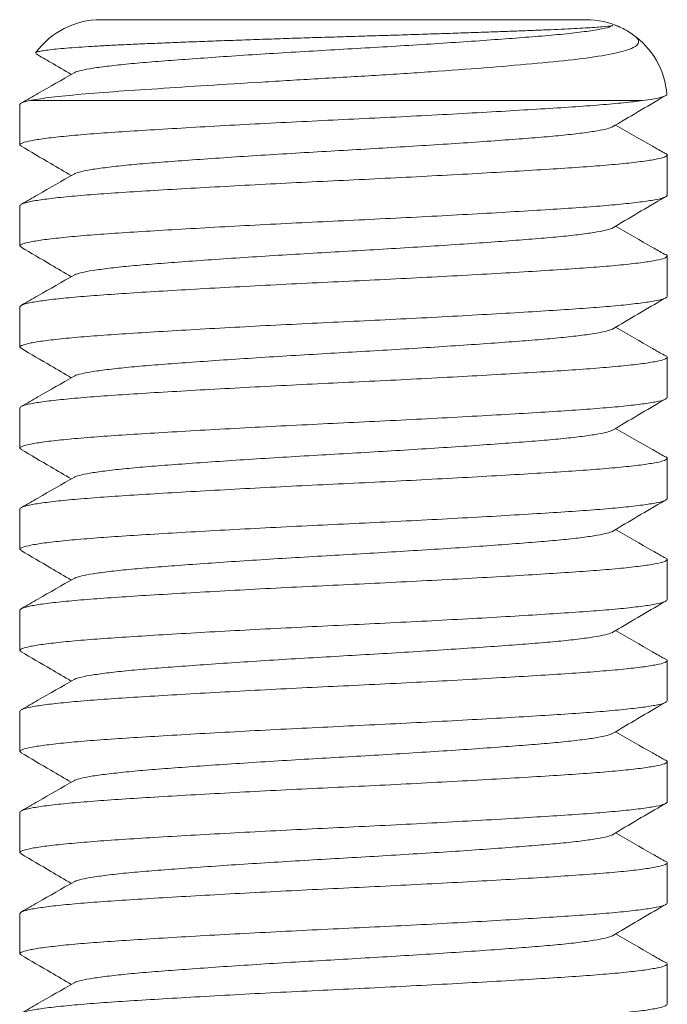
# Model space of a CAD drawing. Header units: millimetres. Extents: x 0 to 420, y 0 to 297.
# Tile 2 of 4: x 162 to 178, y 125 to 149. Entities that reach past the tile are written whole.
import ezdxf

# ---------------------------------------------------------------- set-up
doc = ezdxf.new("R2010")
doc.units = ezdxf.units.MM

msp = doc.modelspace()

# ---------------------------------------------------------------- linework, layer by layer
at = {"color": 7, "linetype": 'Continuous', "lineweight": 15}
for p, q in [((163.775, 148.917), (175.775, 148.917)), ((176.408, 148.758), (176.429, 148.77)), ((161.775, 146.82), (161.775, 145.823)), ((177.171, 146.917), (162.018, 146.917)), ((177.775, 144.573), (177.775, 145.57)), ((161.775, 144.32), (161.775, 143.323)), ((177.775, 142.073), (177.775, 143.07)), ((161.775, 141.82), (161.775, 140.823)), ((177.775, 139.573), (177.775, 140.57)), ((161.775, 139.32), (161.775, 138.323)), ((177.775, 137.073), (177.775, 138.07)), ((161.775, 136.82), (161.775, 135.823)), ((177.775, 134.573), (177.775, 135.57)), ((161.775, 134.32), (161.775, 133.323)), ((177.775, 132.073), (177.775, 133.07)), ((161.775, 131.82), (161.775, 130.823)), ((177.775, 129.573), (177.775, 130.57)), ((161.775, 129.32), (161.775, 128.323)), ((177.775, 127.073), (177.775, 128.07)), ((161.775, 126.82), (161.775, 125.823)), ((177.775, 124.573), (177.775, 125.57))]:
    msp.add_line(p, q, dxfattribs=at)
for centre, start, end in [((163.775, 146.917), 90, 143.7828), ((175.775, 146.917), 65.4111, 90), ((175.775, 146.917), 55.2248, 65.4111), ((175.775, 146.917), 4.3814, 55.2248)]:
    msp.add_arc(centre, 2, start, end, dxfattribs=at)
for points, knots in [([(176.425, 148.778), (176.418, 148.775), (176.394, 148.763), (176.227, 148.746), (175.994, 148.727), (175.762, 148.712), (175.486, 148.697), (175.169, 148.682), (174.815, 148.667), (174.427, 148.651), (174.003, 148.636), (173.544, 148.619), (173.058, 148.602), (172.543, 148.584), (172.002, 148.566), (171.44, 148.548), (170.869, 148.53), (170.285, 148.512), (169.69, 148.494), (169.092, 148.476), (168.5, 148.457), (167.912, 148.437), (167.33, 148.417), (166.758, 148.397), (166.207, 148.376), (165.673, 148.356), (165.162, 148.335), (164.682, 148.315), (164.241, 148.295), (163.835, 148.274), (163.465, 148.253), (163.134, 148.231), (162.849, 148.208), (162.608, 148.185), (162.415, 148.162), (162.275, 148.139), (162.187, 148.118), (162.171, 148.104), (162.163, 148.098)], [0, 0, 0, 0, 0.0196598, 0.0669303, 0.0926857, 0.1184412, 0.1449414, 0.1714418, 0.1972591, 0.223078, 0.249602, 0.2761259, 0.3027237, 0.3293215, 0.3566719, 0.3840223, 0.4109587, 0.4378952, 0.4656022, 0.4933106, 0.5205516, 0.5477925, 0.5757876, 0.6037828, 0.6316544, 0.659526, 0.6882057, 0.7168855, 0.7447836, 0.7726823, 0.8013506, 0.8300189, 0.8586053, 0.8871918, 0.9166047, 0.9460177, 0.9746718, 1, 1, 1, 1]), ([(176.391, 148.758), (176.377, 148.75), (176.327, 148.723), (176.092, 148.675), (175.695, 148.614), (175.165, 148.555), (174.551, 148.502), (173.871, 148.45), (173.141, 148.397), (172.346, 148.343), (171.507, 148.29), (170.645, 148.237), (169.775, 148.187), (168.906, 148.137), (168.044, 148.085), (167.204, 148.031), (166.41, 147.977), (165.68, 147.924), (165.025, 147.875), (164.45, 147.825), (163.961, 147.772), (163.567, 147.718), (163.29, 147.665), (163.143, 147.625), (163.124, 147.605), (163.12, 147.601)], [0, 0, 0, 0, 0.020447, 0.071224, 0.122173, 0.172739, 0.222392, 0.266872, 0.31213, 0.357787, 0.403444, 0.448702, 0.493182, 0.537663, 0.58292, 0.628577, 0.674234, 0.719492, 0.763972, 0.808453, 0.853711, 0.899368, 0.945025, 0.990282, 1, 1, 1, 1]), ([(162.018, 146.917), (162.135, 146.942), (162.291, 146.966), (162.681, 147.015), (162.915, 147.04), (163.457, 147.089), (163.759, 147.114), (164.424, 147.161), (164.791, 147.186), (165.571, 147.238), (165.981, 147.265), (166.839, 147.319), (167.292, 147.347), (168.211, 147.402), (168.676, 147.43), (169.617, 147.485), (170.098, 147.512), (171.035, 147.57), (171.494, 147.599), (172.396, 147.662), (172.839, 147.694), (173.669, 147.76), (174.061, 147.793), (174.8, 147.861), (175.142, 147.894), (175.75, 147.964), (176.018, 148.002), (176.478, 148.083), (176.663, 148.126), (176.937, 148.22), (177.028, 148.27), (177.075, 148.358), (177.076, 148.389), (177.047, 148.443), (177.033, 148.462), (176.989, 148.505), (176.962, 148.529), (176.916, 148.56)], [0, 0, 0, 0, 0.0625, 0.0625, 0.125, 0.125, 0.1875, 0.1875, 0.25, 0.25, 0.3125, 0.3125, 0.375, 0.375, 0.4375, 0.4375, 0.5, 0.5, 0.5625, 0.5625, 0.625, 0.625, 0.6875, 0.6875, 0.75, 0.75, 0.8125, 0.8125, 0.875, 0.875, 0.9375, 0.9375, 0.96875, 0.96875, 0.984375, 0.984375, 1, 1, 1, 1]), ([(162.174, 148.073), (162.295, 148.002), (162.585, 147.832), (162.875, 147.662), (163.044, 147.563)], [0, 0, 0, 0, 0.417667, 1, 1, 1, 1]), ([(163.111, 147.601), (162.814, 147.431), (162.382, 147.183), (161.949, 146.936), (161.814, 146.859)], [0, 0, 0, 0, 0.686857, 1, 1, 1, 1]), ([(177.762, 147.07), (177.765, 147.065), (177.771, 147.05), (177.72, 147.024), (177.606, 146.99), (177.429, 146.954), (177.257, 146.93), (177.171, 146.917)], [0, 0, 0, 0, 0.091552, 0.314998, 0.538445, 0.769222, 1, 1, 1, 1]), ([(177.171, 146.917), (177.024, 146.899), (176.729, 146.863), (176.136, 146.81), (175.449, 146.761), (174.666, 146.711), (173.795, 146.658), (172.846, 146.604), (171.843, 146.55), (170.814, 146.498), (169.775, 146.448), (168.737, 146.398), (167.708, 146.346), (166.705, 146.292), (165.756, 146.238), (164.884, 146.185), (164.103, 146.136), (163.416, 146.086), (162.832, 146.033), (162.363, 145.979), (162.022, 145.925), (161.824, 145.873), (161.75, 145.829), (161.799, 145.802), (161.818, 145.791)], [0, 0, 0, 0, 0.046938, 0.093468, 0.139199, 0.184743, 0.231083, 0.277829, 0.324576, 0.370915, 0.41646, 0.462005, 0.508344, 0.555091, 0.601838, 0.648177, 0.693722, 0.739266, 0.785605, 0.832352, 0.879099, 0.925438, 0.970983, 1, 1, 1, 1]), ([(176.408, 146.258), (176.624, 146.385), (177.056, 146.64), (177.489, 146.895), (177.705, 147.022)], [0, 0, 0, 0, 0.499968, 1, 1, 1, 1]), ([(177.702, 145.623), (177.607, 145.678), (177.206, 145.908), (176.807, 146.137), (176.501, 146.313)], [0, 0, 0, 0, 0.237026, 1, 1, 1, 1]), ([(176.404, 146.258), (176.359, 146.242), (176.265, 146.208), (175.981, 146.156), (175.59, 146.102), (175.1, 146.049), (174.525, 146), (173.871, 145.95), (173.141, 145.897), (172.346, 145.843), (171.507, 145.79), (170.645, 145.737), (169.775, 145.687), (168.906, 145.637), (168.044, 145.585), (167.204, 145.531), (166.41, 145.477), (165.68, 145.424), (165.025, 145.375), (164.45, 145.325), (163.961, 145.272), (163.567, 145.218), (163.29, 145.165), (163.143, 145.125), (163.124, 145.105), (163.12, 145.101)], [0, 0, 0, 0, 0.04143, 0.087082, 0.132735, 0.177989, 0.222465, 0.266941, 0.312195, 0.357847, 0.4035, 0.448754, 0.49323, 0.537706, 0.58296, 0.628612, 0.674265, 0.719518, 0.763995, 0.808471, 0.853724, 0.899377, 0.94503, 0.990283, 1, 1, 1, 1]), ([(161.775, 144.32), (161.788, 144.337), (161.814, 144.37), (162.025, 144.423), (162.362, 144.477), (162.832, 144.531), (163.416, 144.583), (164.103, 144.633), (164.884, 144.683), (165.756, 144.735), (166.705, 144.789), (167.708, 144.843), (168.737, 144.896), (169.775, 144.945), (170.814, 144.995), (171.843, 145.048), (172.846, 145.102), (173.795, 145.156), (174.666, 145.208), (175.448, 145.258), (176.135, 145.308), (176.719, 145.36), (177.188, 145.414), (177.527, 145.468), (177.733, 145.521), (177.788, 145.571), (177.774, 145.604), (177.704, 145.622), (177.701, 145.622)], [0, 0, 0, 0, 0.0393862, 0.0794595, 0.1198853, 0.1603112, 0.2003844, 0.2397706, 0.2791568, 0.3192301, 0.3596559, 0.4000818, 0.440155, 0.4795413, 0.5189275, 0.5590007, 0.5994266, 0.6398524, 0.6799257, 0.7193119, 0.7586981, 0.7987713, 0.8391972, 0.8796231, 0.9196963, 0.9590825, 0.9984687, 1, 1, 1, 1]), ([(161.802, 145.792), (162.047, 145.648), (162.461, 145.405), (162.875, 145.162), (163.044, 145.063)], [0, 0, 0, 0, 0.591965, 1, 1, 1, 1]), ([(163.111, 145.101), (162.814, 144.931), (162.382, 144.684), (161.95, 144.437), (161.816, 144.36)], [0, 0, 0, 0, 0.687757, 1, 1, 1, 1]), ([(177.775, 144.573), (177.763, 144.557), (177.737, 144.523), (177.526, 144.471), (177.188, 144.417), (176.719, 144.363), (176.135, 144.31), (175.448, 144.261), (174.666, 144.211), (173.795, 144.158), (172.846, 144.104), (171.843, 144.05), (170.814, 143.998), (169.775, 143.948), (168.737, 143.898), (167.708, 143.846), (166.705, 143.792), (165.756, 143.738), (164.884, 143.685), (164.103, 143.636), (163.416, 143.586), (162.832, 143.533), (162.363, 143.479), (162.022, 143.425), (161.824, 143.373), (161.75, 143.329), (161.799, 143.302), (161.818, 143.291)], [0, 0, 0, 0, 0.040019, 0.080737, 0.121813, 0.162889, 0.203606, 0.243626, 0.283645, 0.324363, 0.365439, 0.406515, 0.447232, 0.487252, 0.527271, 0.567989, 0.609064, 0.65014, 0.690858, 0.730877, 0.770897, 0.811614, 0.85269, 0.893766, 0.934484, 0.974503, 1, 1, 1, 1]), ([(176.408, 143.758), (176.624, 143.885), (177.056, 144.14), (177.489, 144.395), (177.705, 144.522)], [0, 0, 0, 0, 0.499968, 1, 1, 1, 1]), ([(176.404, 143.758), (176.359, 143.742), (176.265, 143.708), (175.981, 143.656), (175.59, 143.602), (175.1, 143.549), (174.525, 143.5), (173.871, 143.45), (173.141, 143.397), (172.346, 143.343), (171.507, 143.29), (170.645, 143.237), (169.775, 143.187), (168.906, 143.137), (168.044, 143.085), (167.204, 143.031), (166.41, 142.977), (165.68, 142.924), (165.025, 142.875), (164.45, 142.825), (163.961, 142.772), (163.567, 142.718), (163.29, 142.665), (163.143, 142.625), (163.124, 142.605), (163.12, 142.601)], [0, 0, 0, 0, 0.04143, 0.087082, 0.132735, 0.177989, 0.222465, 0.266941, 0.312195, 0.357847, 0.4035, 0.448754, 0.49323, 0.537706, 0.58296, 0.628612, 0.674265, 0.719518, 0.763995, 0.808471, 0.853724, 0.899377, 0.94503, 0.990283, 1, 1, 1, 1]), ([(177.702, 143.123), (177.607, 143.178), (177.206, 143.408), (176.807, 143.637), (176.501, 143.813)], [0, 0, 0, 0, 0.237026, 1, 1, 1, 1]), ([(161.802, 143.292), (162.047, 143.148), (162.461, 142.905), (162.875, 142.662), (163.044, 142.563)], [0, 0, 0, 0, 0.5919651, 1, 1, 1, 1]), ([(161.775, 141.82), (161.788, 141.837), (161.814, 141.87), (162.025, 141.923), (162.362, 141.977), (162.832, 142.031), (163.416, 142.083), (164.103, 142.133), (164.884, 142.183), (165.756, 142.235), (166.705, 142.289), (167.708, 142.343), (168.737, 142.396), (169.775, 142.445), (170.814, 142.495), (171.843, 142.548), (172.846, 142.602), (173.795, 142.656), (174.666, 142.708), (175.448, 142.758), (176.135, 142.808), (176.719, 142.86), (177.188, 142.914), (177.527, 142.968), (177.733, 143.021), (177.788, 143.071), (177.774, 143.104), (177.704, 143.122), (177.701, 143.122)], [0, 0, 0, 0, 0.039386, 0.079459, 0.119885, 0.160311, 0.200384, 0.239771, 0.279157, 0.31923, 0.359656, 0.400082, 0.440155, 0.479541, 0.518927, 0.559001, 0.599427, 0.639852, 0.679926, 0.719312, 0.758698, 0.798771, 0.839197, 0.879623, 0.919696, 0.959083, 0.998469, 1, 1, 1, 1]), ([(163.111, 142.601), (162.814, 142.431), (162.382, 142.184), (161.95, 141.937), (161.816, 141.86)], [0, 0, 0, 0, 0.687757, 1, 1, 1, 1]), ([(177.775, 142.073), (177.763, 142.057), (177.737, 142.023), (177.526, 141.971), (177.188, 141.917), (176.719, 141.863), (176.135, 141.81), (175.448, 141.761), (174.666, 141.711), (173.795, 141.658), (172.846, 141.604), (171.843, 141.55), (170.814, 141.498), (169.775, 141.448), (168.737, 141.398), (167.708, 141.346), (166.705, 141.292), (165.756, 141.238), (164.884, 141.185), (164.103, 141.136), (163.416, 141.086), (162.832, 141.033), (162.363, 140.979), (162.022, 140.925), (161.824, 140.873), (161.75, 140.829), (161.799, 140.802), (161.818, 140.791)], [0, 0, 0, 0, 0.040019, 0.080737, 0.121813, 0.162889, 0.203606, 0.243626, 0.283645, 0.324363, 0.365439, 0.406515, 0.447232, 0.487252, 0.527271, 0.567989, 0.609064, 0.65014, 0.690858, 0.730877, 0.770897, 0.811614, 0.85269, 0.893766, 0.934484, 0.974503, 1, 1, 1, 1]), ([(176.408, 141.258), (176.624, 141.385), (177.056, 141.64), (177.489, 141.895), (177.705, 142.022)], [0, 0, 0, 0, 0.499968, 1, 1, 1, 1]), ([(176.404, 141.258), (176.359, 141.242), (176.265, 141.208), (175.981, 141.156), (175.59, 141.102), (175.1, 141.049), (174.525, 141), (173.871, 140.95), (173.141, 140.897), (172.346, 140.843), (171.507, 140.79), (170.645, 140.737), (169.775, 140.687), (168.906, 140.637), (168.044, 140.585), (167.204, 140.531), (166.41, 140.477), (165.68, 140.424), (165.025, 140.375), (164.45, 140.325), (163.961, 140.272), (163.567, 140.218), (163.29, 140.165), (163.143, 140.125), (163.124, 140.105), (163.12, 140.101)], [0, 0, 0, 0, 0.04143, 0.087082, 0.132735, 0.177989, 0.222465, 0.266941, 0.312195, 0.357847, 0.4035, 0.448754, 0.49323, 0.537706, 0.58296, 0.628612, 0.674265, 0.719518, 0.763995, 0.808471, 0.853724, 0.899377, 0.94503, 0.990283, 1, 1, 1, 1]), ([(177.702, 140.623), (177.607, 140.678), (177.206, 140.908), (176.807, 141.137), (176.501, 141.313)], [0, 0, 0, 0, 0.237026, 1, 1, 1, 1]), ([(161.802, 140.792), (162.047, 140.648), (162.461, 140.405), (162.875, 140.162), (163.044, 140.063)], [0, 0, 0, 0, 0.591965, 1, 1, 1, 1]), ([(161.775, 139.32), (161.788, 139.337), (161.814, 139.37), (162.025, 139.423), (162.362, 139.477), (162.832, 139.531), (163.416, 139.583), (164.103, 139.633), (164.884, 139.683), (165.756, 139.735), (166.705, 139.789), (167.708, 139.843), (168.737, 139.896), (169.775, 139.945), (170.814, 139.995), (171.843, 140.048), (172.846, 140.102), (173.795, 140.156), (174.666, 140.208), (175.448, 140.258), (176.135, 140.308), (176.719, 140.36), (177.188, 140.414), (177.527, 140.468), (177.733, 140.521), (177.788, 140.571), (177.774, 140.604), (177.704, 140.622), (177.701, 140.622)], [0, 0, 0, 0, 0.039386, 0.079459, 0.119885, 0.160311, 0.200384, 0.239771, 0.279157, 0.31923, 0.359656, 0.400082, 0.440155, 0.479541, 0.518927, 0.559001, 0.599427, 0.639852, 0.679926, 0.719312, 0.758698, 0.798771, 0.839197, 0.879623, 0.919696, 0.959083, 0.998469, 1, 1, 1, 1]), ([(163.111, 140.101), (162.814, 139.931), (162.382, 139.684), (161.95, 139.437), (161.816, 139.36)], [0, 0, 0, 0, 0.687757, 1, 1, 1, 1]), ([(177.775, 139.573), (177.763, 139.557), (177.737, 139.523), (177.526, 139.471), (177.188, 139.417), (176.719, 139.363), (176.135, 139.31), (175.448, 139.261), (174.666, 139.211), (173.795, 139.158), (172.846, 139.104), (171.843, 139.05), (170.814, 138.998), (169.775, 138.948), (168.737, 138.898), (167.708, 138.846), (166.705, 138.792), (165.756, 138.738), (164.884, 138.685), (164.103, 138.636), (163.416, 138.586), (162.832, 138.533), (162.363, 138.479), (162.022, 138.425), (161.824, 138.373), (161.75, 138.329), (161.799, 138.302), (161.818, 138.291)], [0, 0, 0, 0, 0.0400195, 0.080737, 0.1218129, 0.1628887, 0.2036063, 0.2436258, 0.2836453, 0.3243628, 0.3654387, 0.4065145, 0.4472321, 0.4872516, 0.527271, 0.5679886, 0.6090644, 0.6501403, 0.6908578, 0.7308773, 0.7708968, 0.8116144, 0.8526902, 0.8937661, 0.9344836, 0.9745031, 1, 1, 1, 1]), ([(176.408, 138.758), (176.624, 138.885), (177.056, 139.14), (177.489, 139.395), (177.705, 139.522)], [0, 0, 0, 0, 0.499968, 1, 1, 1, 1]), ([(177.702, 138.123), (177.607, 138.178), (177.206, 138.408), (176.807, 138.637), (176.501, 138.813)], [0, 0, 0, 0, 0.2370257, 1, 1, 1, 1]), ([(176.404, 138.758), (176.359, 138.742), (176.265, 138.708), (175.981, 138.656), (175.59, 138.602), (175.1, 138.549), (174.525, 138.5), (173.871, 138.45), (173.141, 138.397), (172.346, 138.343), (171.507, 138.29), (170.645, 138.237), (169.775, 138.187), (168.906, 138.137), (168.044, 138.085), (167.204, 138.031), (166.41, 137.977), (165.68, 137.924), (165.025, 137.875), (164.45, 137.825), (163.961, 137.772), (163.567, 137.718), (163.29, 137.665), (163.143, 137.625), (163.124, 137.605), (163.12, 137.601)], [0, 0, 0, 0, 0.04143, 0.087082, 0.132735, 0.177989, 0.222465, 0.266941, 0.312195, 0.357847, 0.4035, 0.448754, 0.49323, 0.537706, 0.58296, 0.628612, 0.674265, 0.719518, 0.763995, 0.808471, 0.853724, 0.899377, 0.94503, 0.990283, 1, 1, 1, 1]), ([(161.802, 138.292), (162.047, 138.148), (162.461, 137.905), (162.875, 137.662), (163.044, 137.563)], [0, 0, 0, 0, 0.591965, 1, 1, 1, 1]), ([(161.775, 136.82), (161.788, 136.837), (161.814, 136.87), (162.025, 136.923), (162.362, 136.977), (162.832, 137.031), (163.416, 137.083), (164.103, 137.133), (164.884, 137.183), (165.756, 137.235), (166.705, 137.289), (167.708, 137.343), (168.737, 137.396), (169.775, 137.445), (170.814, 137.495), (171.843, 137.548), (172.846, 137.602), (173.795, 137.656), (174.666, 137.708), (175.448, 137.758), (176.135, 137.808), (176.719, 137.86), (177.188, 137.914), (177.527, 137.968), (177.733, 138.021), (177.788, 138.071), (177.774, 138.104), (177.704, 138.122), (177.701, 138.122)], [0, 0, 0, 0, 0.039386, 0.079459, 0.119885, 0.160311, 0.200384, 0.239771, 0.279157, 0.31923, 0.359656, 0.400082, 0.440155, 0.479541, 0.518927, 0.559001, 0.599427, 0.639852, 0.679926, 0.719312, 0.758698, 0.798771, 0.839197, 0.879623, 0.919696, 0.959083, 0.998469, 1, 1, 1, 1]), ([(163.111, 137.601), (162.814, 137.431), (162.382, 137.184), (161.95, 136.937), (161.816, 136.86)], [0, 0, 0, 0, 0.687757, 1, 1, 1, 1]), ([(177.775, 137.073), (177.763, 137.057), (177.737, 137.023), (177.526, 136.971), (177.188, 136.917), (176.719, 136.863), (176.135, 136.81), (175.448, 136.761), (174.666, 136.711), (173.795, 136.658), (172.846, 136.604), (171.843, 136.55), (170.814, 136.498), (169.775, 136.448), (168.737, 136.398), (167.708, 136.346), (166.705, 136.292), (165.756, 136.238), (164.884, 136.185), (164.103, 136.136), (163.416, 136.086), (162.832, 136.033), (162.363, 135.979), (162.022, 135.925), (161.824, 135.873), (161.75, 135.829), (161.799, 135.802), (161.818, 135.791)], [0, 0, 0, 0, 0.0400195, 0.080737, 0.1218129, 0.1628887, 0.2036063, 0.2436258, 0.2836453, 0.3243628, 0.3654387, 0.4065145, 0.4472321, 0.4872516, 0.527271, 0.5679886, 0.6090644, 0.6501403, 0.6908578, 0.7308773, 0.7708968, 0.8116144, 0.8526902, 0.8937661, 0.9344836, 0.9745031, 1, 1, 1, 1]), ([(176.408, 136.258), (176.624, 136.385), (177.056, 136.64), (177.489, 136.895), (177.705, 137.022)], [0, 0, 0, 0, 0.4999677, 1, 1, 1, 1]), ([(176.404, 136.258), (176.359, 136.242), (176.265, 136.208), (175.981, 136.156), (175.59, 136.102), (175.1, 136.049), (174.525, 136), (173.871, 135.95), (173.141, 135.897), (172.346, 135.843), (171.507, 135.79), (170.645, 135.737), (169.775, 135.687), (168.906, 135.637), (168.044, 135.585), (167.204, 135.531), (166.41, 135.477), (165.68, 135.424), (165.025, 135.375), (164.45, 135.325), (163.961, 135.272), (163.567, 135.218), (163.29, 135.165), (163.143, 135.125), (163.124, 135.105), (163.12, 135.101)], [0, 0, 0, 0, 0.04143, 0.087082, 0.132735, 0.177989, 0.222465, 0.266941, 0.312195, 0.357847, 0.4035, 0.448754, 0.49323, 0.537706, 0.58296, 0.628612, 0.674265, 0.719518, 0.763995, 0.808471, 0.853724, 0.899377, 0.94503, 0.990283, 1, 1, 1, 1]), ([(177.702, 135.623), (177.607, 135.678), (177.206, 135.908), (176.807, 136.137), (176.501, 136.313)], [0, 0, 0, 0, 0.2370257, 1, 1, 1, 1]), ([(161.775, 134.32), (161.788, 134.337), (161.814, 134.37), (162.025, 134.423), (162.362, 134.477), (162.832, 134.531), (163.416, 134.583), (164.103, 134.633), (164.884, 134.683), (165.756, 134.735), (166.705, 134.789), (167.708, 134.843), (168.737, 134.896), (169.775, 134.945), (170.814, 134.995), (171.843, 135.048), (172.846, 135.102), (173.795, 135.156), (174.666, 135.208), (175.448, 135.258), (176.135, 135.308), (176.719, 135.36), (177.188, 135.414), (177.527, 135.468), (177.733, 135.521), (177.788, 135.571), (177.774, 135.604), (177.704, 135.622), (177.701, 135.622)], [0, 0, 0, 0, 0.039386, 0.079459, 0.119885, 0.160311, 0.200384, 0.239771, 0.279157, 0.31923, 0.359656, 0.400082, 0.440155, 0.479541, 0.518927, 0.559001, 0.599427, 0.639852, 0.679926, 0.719312, 0.758698, 0.798771, 0.839197, 0.879623, 0.919696, 0.959083, 0.998469, 1, 1, 1, 1]), ([(161.802, 135.792), (162.047, 135.648), (162.461, 135.405), (162.875, 135.162), (163.044, 135.063)], [0, 0, 0, 0, 0.591965, 1, 1, 1, 1]), ([(163.111, 135.101), (162.814, 134.931), (162.382, 134.684), (161.95, 134.437), (161.816, 134.36)], [0, 0, 0, 0, 0.687757, 1, 1, 1, 1]), ([(177.775, 134.573), (177.763, 134.557), (177.737, 134.523), (177.526, 134.471), (177.188, 134.417), (176.719, 134.363), (176.135, 134.31), (175.448, 134.261), (174.666, 134.211), (173.795, 134.158), (172.846, 134.104), (171.843, 134.05), (170.814, 133.998), (169.775, 133.948), (168.737, 133.898), (167.708, 133.846), (166.705, 133.792), (165.756, 133.738), (164.884, 133.685), (164.103, 133.636), (163.416, 133.586), (162.832, 133.533), (162.363, 133.479), (162.022, 133.425), (161.824, 133.373), (161.75, 133.329), (161.799, 133.302), (161.818, 133.291)], [0, 0, 0, 0, 0.0400195, 0.080737, 0.1218129, 0.1628887, 0.2036063, 0.2436258, 0.2836453, 0.3243628, 0.3654387, 0.4065145, 0.4472321, 0.4872516, 0.527271, 0.5679886, 0.6090644, 0.6501403, 0.6908578, 0.7308773, 0.7708968, 0.8116144, 0.8526902, 0.8937661, 0.9344836, 0.9745031, 1, 1, 1, 1]), ([(176.408, 133.758), (176.624, 133.885), (177.056, 134.14), (177.489, 134.395), (177.705, 134.522)], [0, 0, 0, 0, 0.499968, 1, 1, 1, 1]), ([(176.404, 133.758), (176.359, 133.742), (176.265, 133.708), (175.981, 133.656), (175.59, 133.602), (175.1, 133.549), (174.525, 133.5), (173.871, 133.45), (173.141, 133.397), (172.346, 133.343), (171.507, 133.29), (170.645, 133.237), (169.775, 133.187), (168.906, 133.137), (168.044, 133.085), (167.204, 133.031), (166.41, 132.977), (165.68, 132.924), (165.025, 132.875), (164.45, 132.825), (163.961, 132.772), (163.567, 132.718), (163.29, 132.665), (163.143, 132.625), (163.124, 132.605), (163.12, 132.601)], [0, 0, 0, 0, 0.04143, 0.087082, 0.132735, 0.177989, 0.222465, 0.266941, 0.312195, 0.357847, 0.4035, 0.448754, 0.49323, 0.537706, 0.58296, 0.628612, 0.674265, 0.719518, 0.763995, 0.808471, 0.853724, 0.899377, 0.94503, 0.990283, 1, 1, 1, 1]), ([(177.702, 133.123), (177.607, 133.178), (177.206, 133.408), (176.807, 133.637), (176.501, 133.813)], [0, 0, 0, 0, 0.237026, 1, 1, 1, 1]), ([(161.802, 133.292), (162.047, 133.148), (162.461, 132.905), (162.875, 132.662), (163.044, 132.563)], [0, 0, 0, 0, 0.591965, 1, 1, 1, 1]), ([(161.775, 131.82), (161.788, 131.837), (161.814, 131.87), (162.025, 131.923), (162.362, 131.977), (162.832, 132.031), (163.416, 132.083), (164.103, 132.133), (164.884, 132.183), (165.756, 132.235), (166.705, 132.289), (167.708, 132.343), (168.737, 132.396), (169.775, 132.445), (170.814, 132.495), (171.843, 132.548), (172.846, 132.602), (173.795, 132.656), (174.666, 132.708), (175.448, 132.758), (176.135, 132.808), (176.719, 132.86), (177.188, 132.914), (177.527, 132.968), (177.733, 133.021), (177.788, 133.071), (177.774, 133.104), (177.704, 133.122), (177.701, 133.122)], [0, 0, 0, 0, 0.0393862, 0.0794595, 0.1198853, 0.1603112, 0.2003844, 0.2397706, 0.2791568, 0.3192301, 0.3596559, 0.4000818, 0.440155, 0.4795413, 0.5189275, 0.5590007, 0.5994266, 0.6398524, 0.6799257, 0.7193119, 0.7586981, 0.7987713, 0.8391972, 0.8796231, 0.9196963, 0.9590825, 0.9984687, 1, 1, 1, 1]), ([(163.111, 132.601), (162.814, 132.431), (162.382, 132.184), (161.95, 131.937), (161.816, 131.86)], [0, 0, 0, 0, 0.687757, 1, 1, 1, 1]), ([(177.775, 132.073), (177.763, 132.057), (177.737, 132.023), (177.526, 131.971), (177.188, 131.917), (176.719, 131.863), (176.135, 131.81), (175.448, 131.761), (174.666, 131.711), (173.795, 131.658), (172.846, 131.604), (171.843, 131.55), (170.814, 131.498), (169.775, 131.448), (168.737, 131.398), (167.708, 131.346), (166.705, 131.292), (165.756, 131.238), (164.884, 131.185), (164.103, 131.136), (163.416, 131.086), (162.832, 131.033), (162.363, 130.979), (162.022, 130.925), (161.824, 130.873), (161.75, 130.829), (161.799, 130.802), (161.818, 130.791)], [0, 0, 0, 0, 0.040019, 0.080737, 0.121813, 0.162889, 0.203606, 0.243626, 0.283645, 0.324363, 0.365439, 0.406515, 0.447232, 0.487252, 0.527271, 0.567989, 0.609064, 0.65014, 0.690858, 0.730877, 0.770897, 0.811614, 0.85269, 0.893766, 0.934484, 0.974503, 1, 1, 1, 1]), ([(176.408, 131.258), (176.624, 131.385), (177.056, 131.64), (177.489, 131.895), (177.705, 132.022)], [0, 0, 0, 0, 0.499968, 1, 1, 1, 1]), ([(176.404, 131.258), (176.359, 131.242), (176.265, 131.208), (175.981, 131.156), (175.59, 131.102), (175.1, 131.049), (174.525, 131), (173.871, 130.95), (173.141, 130.897), (172.346, 130.843), (171.507, 130.79), (170.645, 130.737), (169.775, 130.687), (168.906, 130.637), (168.044, 130.585), (167.204, 130.531), (166.41, 130.477), (165.68, 130.424), (165.025, 130.375), (164.45, 130.325), (163.961, 130.272), (163.567, 130.218), (163.29, 130.165), (163.143, 130.125), (163.124, 130.105), (163.12, 130.101)], [0, 0, 0, 0, 0.0414298, 0.0870824, 0.1327351, 0.1779887, 0.2224649, 0.266941, 0.3121946, 0.3578473, 0.4035, 0.4487536, 0.4932297, 0.5377059, 0.5829595, 0.6286122, 0.6742649, 0.7195185, 0.7639946, 0.8084708, 0.8537244, 0.8993771, 0.9450297, 0.9902833, 1, 1, 1, 1]), ([(177.702, 130.623), (177.607, 130.678), (177.206, 130.908), (176.807, 131.137), (176.501, 131.313)], [0, 0, 0, 0, 0.2370257, 1, 1, 1, 1]), ([(161.802, 130.792), (162.047, 130.648), (162.461, 130.405), (162.875, 130.162), (163.044, 130.063)], [0, 0, 0, 0, 0.591965, 1, 1, 1, 1]), ([(161.775, 129.32), (161.788, 129.337), (161.814, 129.37), (162.025, 129.423), (162.362, 129.477), (162.832, 129.531), (163.416, 129.583), (164.103, 129.633), (164.884, 129.683), (165.756, 129.735), (166.705, 129.789), (167.708, 129.843), (168.737, 129.896), (169.775, 129.945), (170.814, 129.995), (171.843, 130.048), (172.846, 130.102), (173.795, 130.156), (174.666, 130.208), (175.448, 130.258), (176.135, 130.308), (176.719, 130.36), (177.188, 130.414), (177.527, 130.468), (177.733, 130.521), (177.788, 130.571), (177.774, 130.604), (177.704, 130.622), (177.701, 130.622)], [0, 0, 0, 0, 0.0393862, 0.0794595, 0.1198853, 0.1603112, 0.2003844, 0.2397706, 0.2791568, 0.3192301, 0.3596559, 0.4000818, 0.440155, 0.4795413, 0.5189275, 0.5590007, 0.5994266, 0.6398524, 0.6799257, 0.7193119, 0.7586981, 0.7987713, 0.8391972, 0.8796231, 0.9196963, 0.9590825, 0.9984687, 1, 1, 1, 1]), ([(163.111, 130.101), (162.814, 129.931), (162.382, 129.684), (161.95, 129.437), (161.816, 129.36)], [0, 0, 0, 0, 0.687757, 1, 1, 1, 1]), ([(177.775, 129.573), (177.763, 129.557), (177.737, 129.523), (177.526, 129.471), (177.188, 129.417), (176.719, 129.363), (176.135, 129.31), (175.448, 129.261), (174.666, 129.211), (173.795, 129.158), (172.846, 129.104), (171.843, 129.05), (170.814, 128.998), (169.775, 128.948), (168.737, 128.898), (167.708, 128.846), (166.705, 128.792), (165.756, 128.738), (164.884, 128.685), (164.103, 128.636), (163.416, 128.586), (162.832, 128.533), (162.363, 128.479), (162.022, 128.425), (161.824, 128.373), (161.75, 128.329), (161.799, 128.302), (161.818, 128.291)], [0, 0, 0, 0, 0.0400195, 0.080737, 0.1218129, 0.1628887, 0.2036063, 0.2436258, 0.2836453, 0.3243628, 0.3654387, 0.4065145, 0.4472321, 0.4872516, 0.527271, 0.5679886, 0.6090644, 0.6501403, 0.6908578, 0.7308773, 0.7708968, 0.8116144, 0.8526902, 0.8937661, 0.9344836, 0.9745031, 1, 1, 1, 1]), ([(176.408, 128.758), (176.624, 128.885), (177.056, 129.14), (177.489, 129.395), (177.705, 129.522)], [0, 0, 0, 0, 0.499968, 1, 1, 1, 1]), ([(177.702, 128.123), (177.607, 128.178), (177.206, 128.408), (176.807, 128.637), (176.501, 128.813)], [0, 0, 0, 0, 0.237026, 1, 1, 1, 1]), ([(176.404, 128.758), (176.359, 128.742), (176.265, 128.708), (175.981, 128.656), (175.59, 128.602), (175.1, 128.549), (174.525, 128.5), (173.871, 128.45), (173.141, 128.397), (172.346, 128.343), (171.507, 128.29), (170.645, 128.237), (169.775, 128.187), (168.906, 128.137), (168.044, 128.085), (167.204, 128.031), (166.41, 127.977), (165.68, 127.924), (165.025, 127.875), (164.45, 127.825), (163.961, 127.772), (163.567, 127.718), (163.29, 127.665), (163.143, 127.625), (163.124, 127.605), (163.12, 127.601)], [0, 0, 0, 0, 0.04143, 0.087082, 0.132735, 0.177989, 0.222465, 0.266941, 0.312195, 0.357847, 0.4035, 0.448754, 0.49323, 0.537706, 0.58296, 0.628612, 0.674265, 0.719518, 0.763995, 0.808471, 0.853724, 0.899377, 0.94503, 0.990283, 1, 1, 1, 1]), ([(161.775, 126.82), (161.788, 126.837), (161.814, 126.87), (162.025, 126.923), (162.362, 126.977), (162.832, 127.031), (163.416, 127.083), (164.103, 127.133), (164.884, 127.183), (165.756, 127.235), (166.705, 127.289), (167.708, 127.343), (168.737, 127.396), (169.775, 127.445), (170.814, 127.495), (171.843, 127.548), (172.846, 127.602), (173.795, 127.656), (174.666, 127.708), (175.448, 127.758), (176.135, 127.808), (176.719, 127.86), (177.188, 127.914), (177.527, 127.968), (177.733, 128.021), (177.788, 128.071), (177.774, 128.104), (177.704, 128.122), (177.701, 128.122)], [0, 0, 0, 0, 0.039386, 0.079459, 0.119885, 0.160311, 0.200384, 0.239771, 0.279157, 0.31923, 0.359656, 0.400082, 0.440155, 0.479541, 0.518927, 0.559001, 0.599427, 0.639852, 0.679926, 0.719312, 0.758698, 0.798771, 0.839197, 0.879623, 0.919696, 0.959083, 0.998469, 1, 1, 1, 1]), ([(161.802, 128.292), (162.047, 128.148), (162.461, 127.905), (162.875, 127.662), (163.044, 127.563)], [0, 0, 0, 0, 0.5919651, 1, 1, 1, 1]), ([(163.111, 127.601), (162.814, 127.431), (162.382, 127.184), (161.95, 126.937), (161.816, 126.86)], [0, 0, 0, 0, 0.6877571, 1, 1, 1, 1]), ([(177.775, 127.073), (177.763, 127.057), (177.737, 127.023), (177.526, 126.971), (177.188, 126.917), (176.719, 126.863), (176.135, 126.81), (175.448, 126.761), (174.666, 126.711), (173.795, 126.658), (172.846, 126.604), (171.843, 126.55), (170.814, 126.498), (169.775, 126.448), (168.737, 126.398), (167.708, 126.346), (166.705, 126.292), (165.756, 126.238), (164.884, 126.185), (164.103, 126.136), (163.416, 126.086), (162.832, 126.033), (162.363, 125.979), (162.022, 125.925), (161.824, 125.873), (161.75, 125.829), (161.799, 125.802), (161.818, 125.791)], [0, 0, 0, 0, 0.0400195, 0.080737, 0.1218129, 0.1628887, 0.2036063, 0.2436258, 0.2836453, 0.3243628, 0.3654387, 0.4065145, 0.4472321, 0.4872516, 0.527271, 0.5679886, 0.6090644, 0.6501403, 0.6908578, 0.7308773, 0.7708968, 0.8116144, 0.8526902, 0.8937661, 0.9344836, 0.9745031, 1, 1, 1, 1]), ([(176.408, 126.258), (176.624, 126.385), (177.056, 126.64), (177.489, 126.895), (177.705, 127.022)], [0, 0, 0, 0, 0.499968, 1, 1, 1, 1]), ([(176.404, 126.258), (176.359, 126.242), (176.265, 126.208), (175.981, 126.156), (175.59, 126.102), (175.1, 126.049), (174.525, 126), (173.871, 125.95), (173.141, 125.897), (172.346, 125.843), (171.507, 125.79), (170.645, 125.737), (169.775, 125.687), (168.906, 125.637), (168.044, 125.585), (167.204, 125.531), (166.41, 125.477), (165.68, 125.424), (165.025, 125.375), (164.45, 125.325), (163.961, 125.272), (163.567, 125.218), (163.29, 125.165), (163.143, 125.125), (163.124, 125.105), (163.12, 125.101)], [0, 0, 0, 0, 0.04143, 0.087082, 0.132735, 0.177989, 0.222465, 0.266941, 0.312195, 0.357847, 0.4035, 0.448754, 0.49323, 0.537706, 0.58296, 0.628612, 0.674265, 0.719518, 0.763995, 0.808471, 0.853724, 0.899377, 0.94503, 0.990283, 1, 1, 1, 1]), ([(177.702, 125.623), (177.607, 125.678), (177.206, 125.908), (176.807, 126.137), (176.501, 126.313)], [0, 0, 0, 0, 0.2370257, 1, 1, 1, 1]), ([(161.775, 124.32), (161.788, 124.337), (161.814, 124.37), (162.025, 124.423), (162.362, 124.477), (162.832, 124.531), (163.416, 124.583), (164.103, 124.633), (164.884, 124.683), (165.756, 124.735), (166.705, 124.789), (167.708, 124.843), (168.737, 124.896), (169.775, 124.945), (170.814, 124.995), (171.843, 125.048), (172.846, 125.102), (173.795, 125.156), (174.666, 125.208), (175.448, 125.258), (176.135, 125.308), (176.719, 125.36), (177.188, 125.414), (177.527, 125.468), (177.733, 125.521), (177.788, 125.571), (177.774, 125.604), (177.704, 125.622), (177.701, 125.622)], [0, 0, 0, 0, 0.039386, 0.079459, 0.119885, 0.160311, 0.200384, 0.239771, 0.279157, 0.31923, 0.359656, 0.400082, 0.440155, 0.479541, 0.518927, 0.559001, 0.599427, 0.639852, 0.679926, 0.719312, 0.758698, 0.798771, 0.839197, 0.879623, 0.919696, 0.959083, 0.998469, 1, 1, 1, 1]), ([(161.802, 125.792), (162.047, 125.648), (162.461, 125.405), (162.875, 125.162), (163.044, 125.063)], [0, 0, 0, 0, 0.591965, 1, 1, 1, 1]), ([(163.111, 125.101), (162.814, 124.931), (162.382, 124.684), (161.95, 124.437), (161.816, 124.36)], [0, 0, 0, 0, 0.687757, 1, 1, 1, 1]), ([(177.775, 124.573), (177.763, 124.557), (177.737, 124.523), (177.526, 124.471), (177.188, 124.417), (176.719, 124.363), (176.135, 124.31), (175.448, 124.261), (174.666, 124.211), (173.795, 124.158), (172.846, 124.104), (171.843, 124.05), (170.814, 123.998), (169.775, 123.948), (168.737, 123.898), (167.708, 123.846), (166.705, 123.792), (165.756, 123.738), (164.884, 123.685), (164.103, 123.636), (163.416, 123.586), (162.832, 123.533), (162.363, 123.479), (162.022, 123.425), (161.824, 123.373), (161.75, 123.329), (161.799, 123.302), (161.818, 123.291)], [0, 0, 0, 0, 0.0400195, 0.080737, 0.1218129, 0.1628887, 0.2036063, 0.2436258, 0.2836453, 0.3243628, 0.3654387, 0.4065145, 0.4472321, 0.4872516, 0.527271, 0.5679886, 0.6090644, 0.6501403, 0.6908578, 0.7308773, 0.7708968, 0.8116144, 0.8526902, 0.8937661, 0.9344836, 0.9745031, 1, 1, 1, 1])]:
    msp.add_open_spline(points, degree=3, knots=knots, dxfattribs=at)
for points in [[(176.608, 148.736), (176.55, 148.762), (176.508, 148.778), (176.464, 148.791)], [(162.018, 146.917), (161.855, 146.884), (161.775, 146.851), (161.775, 146.82)]]:
    msp.add_open_spline(points, degree=3, dxfattribs=at)

doc.saveas('drawing.dxf')
